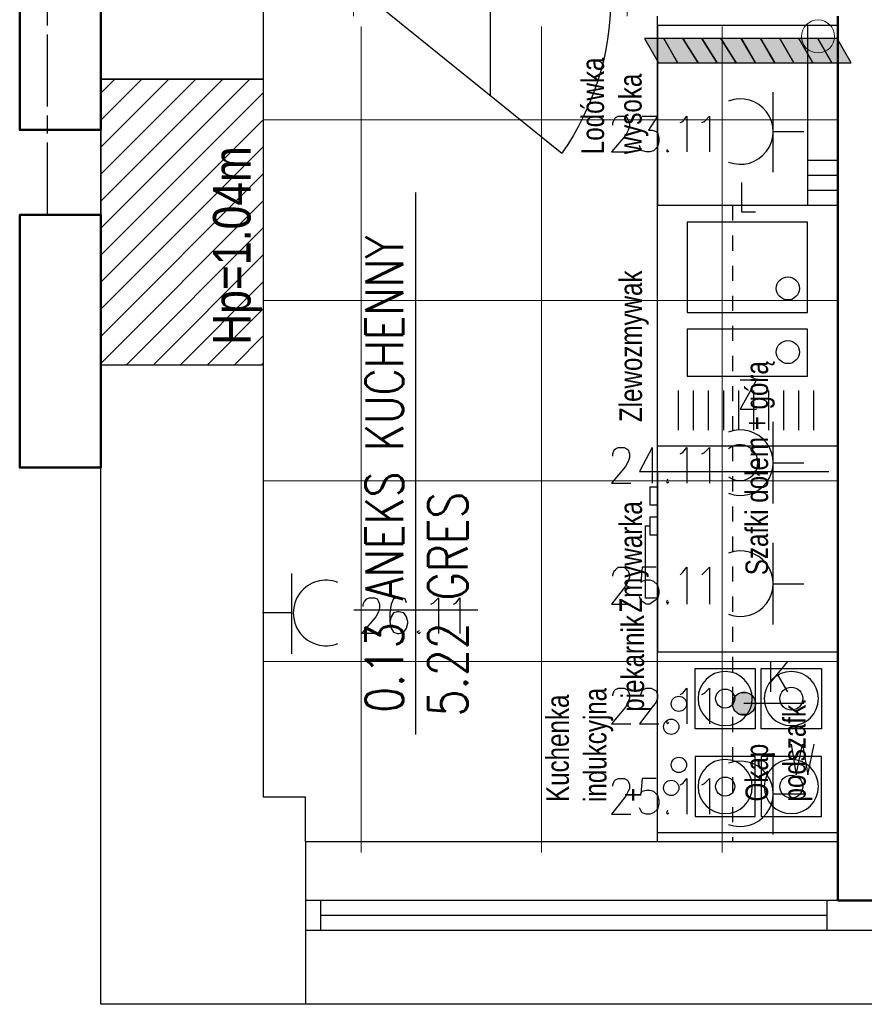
# Model space of a CAD drawing. Header units: millimetres. Extents: x 282377 to 1404227, y -783705 to 1038705.
# Tile 19 of 243: x 375447 to 375728, y 7171 to 7498. Entities that reach past the tile are written whole.
import ezdxf
from ezdxf.enums import TextEntityAlignment as Align

# ---------------------------------------------------------------- set-up
doc = ezdxf.new("R2010")
doc.units = ezdxf.units.MM
doc.linetypes.add('0.5_0.5', pattern=[1, 0.5, -0.5])
doc.linetypes.add('ACAD_ISO08W100', pattern=[36, 24, -3, 6, -3])
doc.layers.add('!!ELEKTRYKA', color=7, linetype='Continuous')
doc.layers.add('BA_KS_ist.', color=34, linetype='Continuous', lineweight=13)
doc.layers.add('WYPOSAŻENIE GARAŻU', color=253, linetype='Continuous', lineweight=5)
doc.styles.add('BIKTC', font='bikromsw.shx', dxfattribs={"width": 0.8})
doc.styles.add('BIKTS', font='bikromsw.shx', dxfattribs={"width": 0.85})
doc.styles.add('ROMANS', font='romans', dxfattribs={"width": 0.7})

# ---------------------------------------------------------------- blocks, each defined once
blk = doc.blocks.new('jamb')
blk.add_lwpolyline([(-0.5, -0.5), (-0.5, 0.5), (0.5, 0.5), (0.5, -0.5)], close=True)
blk = doc.blocks.new('A$C6b6b2cc1')
at = {"color": 5, "lineweight": 20}
for p, q in [((17.9, 91), (29.9, 91)), ((17.9, 0), (29.9, 0))]:
    blk.add_line(p, q, dxfattribs=at)
for p, q in [((20.9, 85.5), (20.9, 91)), ((20.9, 91), (26.9, 91)), ((26.9, 91), (26.9, 85.5)), ((26.9, 85.5), (20.9, 85.5))]:
    blk.add_line(p, q)
at = {"color": 0, "extrusion": (0, 0, -1)}
blk.add_line((23.9, 5.5), (75.47, 69.26), dxfattribs=at)
at = {"extrusion": (0, 0, -1)}
blk.add_line((56.49, 45.5), (0, 45.5), dxfattribs=at)
at = {"color": 0, "extrusion": (0, 0, -1)}
blk.add_arc((-23.9, -4.5), 90, 90, 124.9595, dxfattribs=at)
at = {"layer": 'WYPOSAŻENIE GARAŻU', "color": 240, "true_color": 0xed1f24, "xscale": 5.5, "yscale": 5.999999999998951, "zscale": 5.5, "rotation": 90}
blk.add_blockref('jamb', (23.9, 2.75), dxfattribs=at)
blk = doc.blocks.new('bikmet')
blk.add_line((0, 1.65), (0, -1.65))
at = {"style": 'ROMANS', "width": 0.8}
blk.add_attdef('NRPOM', text='', height=1, dxfattribs=at).set_placement((-0.333, 0.333), align=Align.RIGHT)
blk.add_attdef('NWAPOM', (0.25, 0.333), '', height=1, dxfattribs=at)
blk.add_attdef('RAREA', text='', height=1.042, dxfattribs=at).set_placement((-0.333, -0.333), align=Align.TOP_RIGHT)
blk.add_attdef('PODLOGA', text='', height=1.042, dxfattribs=at).set_placement((0.25, -0.333), align=Align.TOP_LEFT)
blk = doc.blocks.new('A$C6810ecfa')
at = {"layer": 'BA_KS_ist.', "color": 30, "linetype": 'Continuous', "lineweight": 20, "ltscale": 25}
blk.add_circle((-2195.59, 249.73), 5.5, dxfattribs=at)

msp = doc.modelspace()

# ---------------------------------------------------------------- hatches: boundary and pattern name
at = {"layer": '!!ELEKTRYKA', "lineweight": 18}
h = msp.add_hatch(dxfattribs=at)
h.set_pattern_fill('LINE', color=252, scale=2, angle=45)
h.set_pattern_definition([(45, (324804.7993, 34798.067), (-4.49012806, 4.49012806), [])])
h.paths.add_polyline_path([(375473.73, 7478.12), (375473.73, 7383.12), (375527.73, 7383.12), (375527.73, 7478.12)])

# ---------------------------------------------------------------- linework, layer by layer
at = {"layer": '!!ELEKTRYKA', "color": 252}
for p, q in [((375473.73, 7478.12), (375473.73, 9640.62)), ((375527.73, 7794.12), (375527.73, 7478.12)), ((375658.73, 7224.62), (375658.73, 7499.12)), ((375658.73, 7436.12), (375658.73, 7496.12)), ((375658.73, 7496.12), (375718.73, 7496.12)), ((375658.73, 7496.12), (375658.73, 7436.12)), ((375708.73, 7436.12), (375708.73, 7496.12)), ((375527.73, 7478.12), (375473.73, 7478.12)), ((375473.73, 7478.12), (375473.73, 7383.12)), ((375527.73, 7478.12), (375527.73, 7383.12)), ((375718.73, 7451.12), (375708.73, 7451.12)), ((375718.73, 7446.12), (375708.73, 7446.12)), ((375578.39, 7260.3), (375578.39, 7440.44)), ((375718.73, 7441.12), (375708.73, 7441.12)), ((375718.73, 7436.12), (375658.73, 7436.12)), ((375668.6, 7430.56), (375668.6, 7400.56)), ((375708.6, 7430.56), (375668.6, 7430.56)), ((375708.6, 7400.56), (375708.6, 7430.56)), ((375668.6, 7400.56), (375708.6, 7400.56)), ((375668.6, 7395.01), (375668.6, 7379.4)), ((375708.6, 7395.01), (375668.6, 7395.01)), ((375708.6, 7379.4), (375708.6, 7395.01)), ((375473.73, 7170.62), (375473.73, 7383.12)), ((375527.73, 7383.12), (375473.73, 7383.12)), ((375527.73, 7383.12), (375527.73, 7239.62)), ((375668.6, 7379.4), (375708.6, 7379.4)), ((375665.67, 7374.66), (375665.67, 7361.49)), ((375670.67, 7374.66), (375670.67, 7361.49)), ((375675.67, 7374.66), (375675.67, 7361.49)), ((375680.67, 7374.66), (375680.67, 7361.49)), ((375685.67, 7374.66), (375685.67, 7361.49)), ((375690.67, 7374.66), (375690.67, 7361.49)), ((375695.67, 7374.66), (375695.67, 7361.49)), ((375700.67, 7374.66), (375700.67, 7361.49)), ((375705.67, 7374.66), (375705.67, 7361.49)), ((375710.67, 7374.66), (375710.67, 7361.49)), ((375718.73, 7356.12), (375658.73, 7356.12)), ((375715.73, 7347.62), (375658.73, 7347.62)), ((375658.73, 7347.62), (375658.73, 7287.62)), ((375656.23, 7342.62), (375658.73, 7342.62)), ((375656.23, 7342.62), (375656.23, 7336.62)), ((375656.23, 7336.62), (375658.73, 7336.62)), ((375656.23, 7332.62), (375658.73, 7332.62)), ((375656.23, 7332.62), (375656.23, 7326.62)), ((375656.23, 7326.62), (375658.73, 7326.62)), ((375718.73, 7287.62), (375658.73, 7287.62)), ((375718.73, 7287.62), (375658.73, 7287.62)), ((375671.27, 7262.24), (375671.27, 7282.24)), ((375671.27, 7282.24), (375691.27, 7282.24)), ((375691.27, 7282.24), (375691.27, 7262.24)), ((375693.27, 7262.24), (375693.27, 7282.24)), ((375693.27, 7282.24), (375713.27, 7282.24)), ((375713.27, 7282.24), (375713.27, 7262.24)), ((375691.27, 7262.24), (375671.27, 7262.24)), ((375713.27, 7262.24), (375693.27, 7262.24)), ((375691.27, 7252.99), (375671.27, 7252.99)), ((375671.27, 7252.99), (375671.27, 7232.99)), ((375691.27, 7232.99), (375691.27, 7252.99)), ((375713.27, 7252.99), (375693.27, 7252.99)), ((375693.27, 7252.99), (375693.27, 7232.99)), ((375713.27, 7232.99), (375713.27, 7252.99)), ((375527.73, 7239.62), (375541.73, 7239.62)), ((375541.73, 7224.62), (375541.73, 7239.62)), ((375671.27, 7232.99), (375691.27, 7232.99)), ((375693.27, 7232.99), (375713.27, 7232.99)), ((375718.73, 7227.62), (375658.73, 7227.62)), ((375718.73, 7227.62), (375658.73, 7227.62)), ((375718.73, 7224.62), (375541.73, 7224.62)), ((375541.73, 7224.62), (375541.73, 7170.62)), ((375541.73, 7205.12), (375541.73, 7195.12)), ((376097.23, 7205.12), (375541.73, 7205.12)), ((375546.73, 7205.12), (375546.73, 7195.12)), ((375715.23, 7195.12), (375715.23, 7205.12)), ((375715.23, 7200.12), (375546.73, 7200.12)), ((376097.23, 7195.12), (375541.73, 7195.12)), ((376934.73, 7170.62), (375473.73, 7170.62))]:
    msp.add_line(p, q, dxfattribs=at)
at = {"layer": '!!ELEKTRYKA', "color": 252, "lineweight": 50}
for q in [(375718.73, 7499.12), (375730.73, 7205.12)]:
    msp.add_line((375718.73, 7205.12), q, dxfattribs=at)
at = {"layer": '!!ELEKTRYKA', "color": 252, "lineweight": 15, "ltscale": 15}
for p, q in [((375560.23, 7495.62), (375560.23, 7221.12)), ((375620.23, 7495.62), (375620.23, 7221.12)), ((375680.23, 7495.62), (375680.23, 7221.12)), ((375718.73, 7464.62), (375527.73, 7464.62)), ((375718.73, 7404.62), (375527.73, 7404.62)), ((375718.73, 7344.62), (375527.73, 7344.62)), ((375718.73, 7284.62), (375527.73, 7284.62))]:
    msp.add_line(p, q, dxfattribs=at)
at = {"layer": '!!ELEKTRYKA', "color": 252, "lineweight": 0}
msp.add_line((375718.73, 7436.12), (375718.73, 7496.12), dxfattribs=at)
at = {"layer": '!!ELEKTRYKA', "color": 252, "linetype": '0.5_0.5', "ltscale": 10}
msp.add_line((375683.73, 7436.12), (375683.73, 7224.62), dxfattribs=at)
at = {"layer": '!!ELEKTRYKA', "color": 14, "linetype": 'ACAD_ISO08W100', "lineweight": -3, "true_color": 0x950000}
msp.add_lwpolyline([(375455.99, 7433.03), (375455.99, 7598.83), (375456.41, 7602.64), (375457.68, 7606.45), (375459.38, 7609.84), (375461.92, 7612.8), (375464.88, 7615.34), (375468.27, 7617.04), (375472.08, 7618.31), (375475.89, 7618.73), (375486.05, 7618.73)], dxfattribs=at)
at = {"layer": '!!ELEKTRYKA', "color": 6, "linetype": 'Continuous', "lineweight": 50, "ltscale": 50}
for points in [[(375473.73, 7545.28), (375473.73, 7461.28), (375446.73, 7461.28), (375446.73, 7545.28)], [(375473.73, 7433.03), (375473.73, 7349.03), (375446.73, 7349.03), (375446.73, 7433.03)]]:
    msp.add_lwpolyline(points, close=True, dxfattribs=at)
at = {"layer": '!!ELEKTRYKA', "color": 128, "linetype": 'ACAD_ISO08W100', "lineweight": -3, "true_color": 0x126633}
for points in [[(375665.49, 7483.58), (375660.84, 7491.63), (375654.48, 7491.63), (375659.13, 7483.58)], [(375678.59, 7483.58), (375673.52, 7491.63), (375667.18, 7491.63), (375672.25, 7483.58)], [(375691.32, 7483.59), (375686.64, 7491.63), (375679.87, 7491.63), (375684.93, 7483.59)], [(375704.05, 7483.58), (375699.43, 7491.62), (375693.05, 7491.62), (375697.73, 7483.58)], [(375716.78, 7483.58), (375712.11, 7491.62), (375705.75, 7491.62), (375710.42, 7483.58)]]:
    msp.add_lwpolyline(points, close=True, dxfattribs=at)
at = {"layer": '!!ELEKTRYKA', "color": 40, "linetype": 'ACAD_ISO08W100', "lineweight": -3, "true_color": 0xf8d730}
for points in [[(375672.25, 7483.58), (375667.18, 7491.63), (375660.83, 7491.63), (375665.47, 7483.58)], [(375684.98, 7483.59), (375679.87, 7491.63), (375673.53, 7491.63), (375678.59, 7483.59)], [(375697.71, 7483.58), (375693.04, 7491.62), (375686.71, 7491.62), (375691.38, 7483.58)], [(375710.39, 7483.57), (375705.77, 7491.62), (375699.4, 7491.62), (375704.07, 7483.57)], [(375710.39, 7483.57), (375705.77, 7491.62), (375699.4, 7491.62), (375704.07, 7483.57)], [(375723.12, 7483.58), (375718.46, 7491.62), (375712.1, 7491.62), (375716.76, 7483.58)]]:
    msp.add_lwpolyline(points, close=True, dxfattribs=at)
at = {"layer": '!!ELEKTRYKA', "color": 252}
msp.add_lwpolyline([(375473.73, 7478.12), (375527.73, 7478.12), (375527.73, 7383.12), (375473.73, 7383.12)], close=True, dxfattribs=at)
at = {"layer": '!!ELEKTRYKA', "color": 202, "linetype": 'Continuous', "lineweight": -3, "true_color": 0xa500dd}
for points in [[(375697.26, 7447.17), (375697.26, 7473.84)], [(375697.26, 7460.72), (375707.41, 7460.72)], [(375697.26, 7337.1), (375697.26, 7364.2)], [(375697.26, 7350.65), (375707.41, 7350.65)], [(375697.26, 7296.89), (375697.26, 7323.98)], [(375537.25, 7287.15), (375537.25, 7313.82)], [(375697.26, 7310.43), (375707.41, 7310.43)], [(375537.25, 7300.69), (375527.51, 7300.69)], [(375707.42, 7270.64), (375687.53, 7270.64)], [(375697.26, 7227.04), (375697.26, 7254.13)], [(375697.26, 7240.58), (375707.41, 7240.58)]]:
    msp.add_lwpolyline(points, dxfattribs=at)
at = {"layer": '!!ELEKTRYKA', "color": 192, "linetype": 'ACAD_ISO08W100', "lineweight": -3, "true_color": 0x6d00dd}
for points in [[(375643.94, 7462.84), (375643.94, 7463.68), (375644.36, 7464.53), (375644.79, 7465.38), (375645.65, 7465.8), (375647.74, 7465.8), (375648.59, 7465.38), (375649.02, 7464.53), (375649.45, 7463.68), (375649.45, 7462.41), (375649.02, 7461.14), (375648.16, 7459.45), (375643.51, 7453.95), (375649.88, 7453.95)], [(375653.68, 7465.8), (375658.76, 7465.8), (375655.77, 7461.14), (375657.05, 7461.14), (375658.33, 7460.72), (375658.76, 7460.3), (375659.18, 7458.6), (375659.18, 7457.33), (375658.76, 7455.64), (375657.47, 7454.37), (375656.19, 7453.95), (375654.96, 7453.95), (375653.68, 7454.37), (375653.25, 7454.79), (375652.82, 7456.06)], [(375666.35, 7463.69), (375667.2, 7464.11), (375668.48, 7465.8), (375668.48, 7453.95)], [(375673.53, 7463.69), (375674.38, 7464.11), (375676.08, 7465.81), (375676.08, 7453.95)], [(375662.15, 7454.79), (375661.73, 7454.37), (375662.15, 7453.95), (375662.58, 7454.37)], [(375643.94, 7352.77), (375643.94, 7353.61), (375644.36, 7354.88), (375644.79, 7355.3), (375645.65, 7355.73), (375647.74, 7355.73), (375648.59, 7355.3), (375649.02, 7354.88), (375649.45, 7353.61), (375649.45, 7352.34), (375649.02, 7351.07), (375648.16, 7349.38), (375643.51, 7343.87), (375649.88, 7343.87)], [(375657.05, 7355.73), (375652.82, 7347.68), (375659.61, 7347.68)], [(375657.03, 7355.73), (375657.03, 7343.88)], [(375666.35, 7353.62), (375667.2, 7354.04), (375668.48, 7355.73), (375668.48, 7343.88)], [(375673.53, 7353.62), (375674.38, 7354.04), (375676.08, 7355.73), (375676.08, 7343.88)], [(375662.15, 7345.15), (375661.73, 7344.3), (375662.15, 7343.88), (375662.58, 7344.3)], [(375643.94, 7312.97), (375643.94, 7313.4), (375644.36, 7314.66), (375644.79, 7315.09), (375645.65, 7315.94), (375647.74, 7315.94), (375648.59, 7315.09), (375649.02, 7314.66), (375649.45, 7313.4), (375649.45, 7312.55), (375649.02, 7311.28), (375648.16, 7309.58), (375643.51, 7303.66), (375649.88, 7303.66)], [(375658.33, 7315.94), (375653.68, 7315.94), (375653.25, 7310.85), (375653.68, 7311.28), (375654.96, 7311.7), (375656.19, 7311.7), (375657.47, 7311.28), (375658.76, 7310.01), (375659.18, 7308.32), (375659.18, 7307.04), (375658.76, 7305.35), (375657.47, 7304.51), (375656.19, 7303.66), (375654.96, 7303.66), (375653.68, 7304.51), (375653.25, 7304.93), (375652.82, 7306.2)], [(375666.35, 7313.4), (375667.2, 7314.24), (375668.48, 7315.94), (375668.48, 7303.66)], [(375673.53, 7313.4), (375674.38, 7314.25), (375676.08, 7315.94), (375676.08, 7303.66)], [(375560.93, 7302.82), (375560.93, 7303.66), (375561.36, 7304.51), (375562.18, 7305.36), (375563.04, 7305.78), (375564.72, 7305.78), (375565.59, 7305.36), (375566.02, 7304.51), (375566.4, 7303.66), (375566.4, 7302.39), (375566.02, 7301.12), (375565.15, 7299.43), (375560.5, 7293.93), (375566.83, 7293.93)], [(375575.33, 7304.08), (375574.9, 7305.35), (375573.6, 7305.78), (375572.35, 7305.78), (375571.06, 7305.35), (375570.24, 7303.66), (375569.81, 7300.7), (375569.81, 7297.73), (375570.24, 7295.62), (375571.06, 7294.35), (375572.35, 7293.92), (375572.79, 7293.92), (375574.46, 7294.35), (375575.33, 7295.62), (375575.76, 7297.31), (375575.76, 7297.73), (375575.33, 7299.43), (375574.46, 7300.7), (375572.79, 7301.12), (375572.35, 7301.12), (375571.06, 7300.7), (375570.24, 7299.43), (375569.81, 7297.73)], [(375583.41, 7303.65), (375584.27, 7304.08), (375585.94, 7305.78), (375585.94, 7293.92)], [(375591, 7303.66), (375591.86, 7304.08), (375593.1, 7305.78), (375593.1, 7293.92)], [(375662.15, 7304.93), (375661.73, 7304.5), (375662.15, 7303.66), (375662.58, 7304.5)], [(375579.58, 7294.77), (375578.71, 7294.35), (375579.58, 7293.92), (375580.01, 7294.35)], [(375643.94, 7273.18), (375643.94, 7273.6), (375644.36, 7274.87), (375644.79, 7275.29), (375645.65, 7275.72), (375647.74, 7275.72), (375648.59, 7275.29), (375649.02, 7274.87), (375649.45, 7273.6), (375649.45, 7272.33), (375649.02, 7271.06), (375648.16, 7269.37), (375643.51, 7263.87), (375649.88, 7263.87)], [(375653.25, 7273.18), (375653.25, 7273.6), (375653.68, 7274.87), (375654.11, 7275.29), (375654.96, 7275.72), (375656.62, 7275.72), (375657.47, 7275.29), (375658.33, 7274.87), (375658.76, 7273.6), (375658.76, 7272.33), (375658.33, 7271.06), (375657.05, 7269.37), (375652.82, 7263.86), (375659.18, 7263.86)], [(375666.35, 7273.6), (375667.2, 7274.02), (375668.48, 7275.72), (375668.48, 7263.86)], [(375673.53, 7273.61), (375674.38, 7274.03), (375676.08, 7275.72), (375676.08, 7263.87)], [(375662.15, 7265.13), (375661.73, 7264.28), (375662.15, 7263.86), (375662.58, 7264.28)], [(375643.94, 7243.12), (375643.94, 7243.54), (375644.36, 7244.81), (375644.79, 7245.24), (375645.65, 7245.66), (375647.74, 7245.66), (375648.59, 7245.24), (375649.02, 7244.81), (375649.45, 7243.54), (375649.45, 7242.27), (375649.02, 7241.43), (375648.16, 7239.73), (375643.51, 7233.81), (375649.88, 7233.81)], [(375658.33, 7245.66), (375653.68, 7245.66), (375653.25, 7240.58), (375653.68, 7241.43), (375654.96, 7241.85), (375656.19, 7241.85), (375657.47, 7241.43), (375658.76, 7240.16), (375659.18, 7238.46), (375659.18, 7237.19), (375658.76, 7235.5), (375657.47, 7234.23), (375656.19, 7233.8), (375654.96, 7233.8), (375653.68, 7234.23), (375653.25, 7235.08), (375652.82, 7235.92)], [(375666.35, 7243.55), (375667.2, 7243.97), (375668.48, 7245.66), (375668.48, 7233.81)], [(375673.53, 7243.55), (375674.38, 7243.97), (375676.08, 7245.67), (375676.08, 7233.81)], [(375662.15, 7235.08), (375661.73, 7234.23), (375662.15, 7233.81), (375662.58, 7234.23)]]:
    msp.add_lwpolyline(points, dxfattribs=at)
at = {"layer": '!!ELEKTRYKA', "color": 202, "linetype": 'ACAD_ISO08W100', "lineweight": -3, "true_color": 0xa500dd}
for points in [[(375686.71, 7443.78), (375686.71, 7434.04), (375691.38, 7434.04)], [(375686.22, 7378.17), (375691.7, 7378.17), (375686.22, 7368.44), (375691.7, 7368.44)], [(375696.44, 7274.44), (375696.44, 7284.61)], [(375701.96, 7284.61), (375696.44, 7277.83)], [(375698.56, 7280.38), (375701.96, 7274.44)], [(375703.2, 7257.09), (375704.9, 7246.93), (375707.02, 7257.09), (375708.71, 7246.93), (375710.84, 7257.09)]]:
    msp.add_lwpolyline(points, dxfattribs=at)
at = {"layer": '!!ELEKTRYKA', "color": 252}
msp.add_lwpolyline([(375658.73, 7305.62), (375654.73, 7305.62), (375654.73, 7329.62), (375656.23, 7329.62)], dxfattribs=at)
for centre, radius in [((375702.11, 7408.59), 3.83), ((375702.11, 7387.42), 3.83), ((375703.27, 7272.24), 3.81), ((375665.88, 7270.5), 2.54), ((375681.27, 7272.24), 3.18), ((375663.34, 7262.88), 2.54), ((375665.88, 7250.18), 2.54), ((375703.27, 7242.99), 3.81), ((375663.34, 7242.56), 2.54), ((375681.27, 7242.99), 3.18)]:
    msp.add_circle(centre, radius, dxfattribs=at)
at = {"layer": '!!ELEKTRYKA', "color": 202, "linetype": 'ACAD_ISO08W100', "lineweight": -3, "true_color": 0xa500dd}
msp.add_circle((375687.53, 7270.52), 3.82, dxfattribs=at)
at = {"layer": '!!ELEKTRYKA', "color": 202, "linetype": 'Continuous', "lineweight": -3, "true_color": 0xa500dd}
for centre, radius, start, end in [((375686.33, 7460.72), 10.88, 249.0065, 110.9935), ((375686.33, 7350.65), 10.88, 248.9962, 111.0038), ((375686.18, 7350.65), 5.98, 231.1101, 128.8899), ((375686.33, 7310.43), 10.88, 248.9962, 111.0038), ((375548.57, 7300.7), 10.89, 68.8949, 291.1051), ((375686.33, 7240.58), 10.88, 249.0113, 110.9887)]:
    msp.add_arc(centre, radius, start, end, dxfattribs=at)
at = {"layer": '!!ELEKTRYKA', "color": 252}
for centre, start, end in [((375681.27, 7272.24), 90, 270), ((375681.27, 7272.24), 270, 90), ((375703.27, 7272.24), 90, 270), ((375703.27, 7272.24), 270, 90), ((375681.27, 7242.99), 90, 270), ((375681.27, 7242.99), 270, 90), ((375703.27, 7242.99), 90, 270), ((375703.27, 7242.99), 270, 90)]:
    msp.add_arc(centre, 9, start, end, dxfattribs=at)
at = {"layer": '!!ELEKTRYKA', "color": 128, "linetype": 'ACAD_ISO08W100', "lineweight": -3, "true_color": 0x126633}
for points in [[(375665.49, 7483.58), (375654.48, 7491.63), (375660.84, 7491.63)], [(375665.49, 7483.58), (375659.13, 7483.58), (375654.48, 7491.63)], [(375678.59, 7483.58), (375667.18, 7491.63), (375673.52, 7491.63)], [(375678.59, 7483.58), (375672.25, 7483.58), (375667.18, 7491.63)], [(375691.32, 7483.59), (375679.87, 7491.63), (375686.64, 7491.63)], [(375691.32, 7483.59), (375684.93, 7483.59), (375679.87, 7491.63)], [(375704.05, 7483.58), (375693.05, 7491.62), (375699.43, 7491.62)], [(375704.05, 7483.58), (375697.73, 7483.58), (375693.05, 7491.62)], [(375716.78, 7483.58), (375705.75, 7491.62), (375712.11, 7491.62)], [(375716.78, 7483.58), (375710.42, 7483.58), (375705.75, 7491.62)]]:
    msp.add_solid(points, dxfattribs=at)
at = {"layer": '!!ELEKTRYKA', "color": 40, "linetype": 'ACAD_ISO08W100', "lineweight": -3, "true_color": 0xf8d730}
for points in [[(375672.25, 7483.58), (375660.83, 7491.63), (375667.18, 7491.63)], [(375672.25, 7483.58), (375665.47, 7483.58), (375660.83, 7491.63)], [(375684.98, 7483.59), (375673.53, 7491.63), (375679.87, 7491.63)], [(375684.98, 7483.59), (375678.59, 7483.59), (375673.53, 7491.63)], [(375697.71, 7483.58), (375686.71, 7491.62), (375693.04, 7491.62)], [(375697.71, 7483.58), (375691.38, 7483.58), (375686.71, 7491.62)], [(375710.39, 7483.57), (375699.4, 7491.62), (375705.77, 7491.62)], [(375710.39, 7483.57), (375704.07, 7483.57), (375699.4, 7491.62)], [(375710.39, 7483.57), (375699.4, 7491.62), (375705.77, 7491.62)], [(375710.39, 7483.57), (375704.07, 7483.57), (375699.4, 7491.62)], [(375723.12, 7483.58), (375712.1, 7491.62), (375718.46, 7491.62)], [(375723.12, 7483.58), (375716.76, 7483.58), (375712.1, 7491.62)]]:
    msp.add_solid(points, dxfattribs=at)
at = {"layer": '!!ELEKTRYKA', "color": 202, "linetype": 'ACAD_ISO08W100', "lineweight": -3, "true_color": 0xa500dd}
for points in [[(375690.06, 7273.18), (375684.15, 7272.75), (375690.49, 7272.75)], [(375690.06, 7273.18), (375684.58, 7273.18), (375684.15, 7272.75)], [(375690.49, 7272.75), (375684.15, 7272.33), (375690.91, 7272.33)], [(375690.49, 7272.75), (375684.15, 7272.75), (375684.15, 7272.33)], [(375690.05, 7273.6), (375684.57, 7273.18), (375690.05, 7273.18)], [(375690.05, 7273.6), (375684.99, 7273.6), (375684.57, 7273.18)], [(375689.23, 7274.02), (375684.98, 7273.6), (375689.66, 7273.6)], [(375689.23, 7274.02), (375685.41, 7274.02), (375684.98, 7273.6)], [(375688.35, 7274.45), (375686.22, 7274.03), (375688.77, 7274.03)], [(375688.35, 7274.45), (375686.65, 7274.45), (375686.22, 7274.03)], [(375690.92, 7272.33), (375683.74, 7271.91), (375690.92, 7271.91)], [(375690.92, 7272.33), (375684.16, 7272.33), (375683.74, 7271.91)], [(375690.92, 7271.91), (375683.74, 7271.48), (375690.92, 7271.48)], [(375690.92, 7271.91), (375683.74, 7271.91), (375683.74, 7271.48)], [(375690.92, 7271.48), (375683.74, 7271.06), (375691.35, 7271.06)], [(375690.92, 7271.48), (375683.74, 7271.48), (375683.74, 7271.06)], [(375691.35, 7271.06), (375683.74, 7270.63), (375691.35, 7270.63)], [(375691.35, 7271.06), (375683.74, 7271.06), (375683.74, 7270.63)], [(375691.35, 7270.63), (375683.74, 7270.21), (375691.35, 7270.21)], [(375691.35, 7270.63), (375683.74, 7270.63), (375683.74, 7270.21)], [(375691.35, 7270.21), (375683.74, 7269.79), (375691.35, 7269.79)], [(375691.35, 7270.21), (375683.74, 7270.21), (375683.74, 7269.79)], [(375691.35, 7269.79), (375683.74, 7269.37), (375690.92, 7269.37)], [(375691.35, 7269.79), (375683.74, 7269.79), (375683.74, 7269.37)], [(375690.92, 7269.37), (375683.74, 7268.94), (375690.92, 7268.94)], [(375690.92, 7269.37), (375683.74, 7269.37), (375683.74, 7268.94)], [(375690.91, 7268.94), (375684.15, 7268.52), (375690.49, 7268.52)], [(375690.91, 7268.94), (375684.15, 7268.94), (375684.15, 7268.52)], [(375690.49, 7268.52), (375684.15, 7268.1), (375690.49, 7268.1)], [(375690.49, 7268.52), (375684.15, 7268.52), (375684.15, 7268.1)], [(375690.49, 7268.1), (375684.15, 7268.1), (375684.58, 7267.67)], [(375690.47, 7268.1), (375684.57, 7267.67), (375690.05, 7267.67)], [(375690.04, 7267.68), (375684.98, 7267.25), (375689.66, 7267.25)], [(375690.04, 7267.68), (375684.98, 7267.68), (375684.98, 7267.25)], [(375689.22, 7267.25), (375685.39, 7267.25), (375685.82, 7266.83)], [(375689.21, 7267.26), (375685.81, 7266.83), (375688.79, 7266.83)]]:
    msp.add_solid(points, dxfattribs=at)

# ---------------------------------------------------------------- block references
at = {"layer": '!!ELEKTRYKA', "color": 252}
msp.add_blockref('A$C6810ecfa', (377907.73, 7242.62), dxfattribs=at)
at = {"layer": '!!ELEKTRYKA', "color": 252, "lineweight": 20, "rotation": 270}
msp.add_blockref('A$C6b6b2cc1', (375557.73, 7529.01), dxfattribs=at)
at = {"layer": '!!ELEKTRYKA', "color": 252, "xscale": 12.5, "yscale": 12.5, "zscale": 12.5, "rotation": 90}
msp.add_blockref('bikmet', (375578.39, 7301.72), dxfattribs=at).add_auto_attribs({'NRPOM': '0.13', 'NWAPOM': 'ANEKS KUCHENNY', 'RAREA': '5.22', 'PODLOGA': 'GRES'})

# ---------------------------------------------------------------- texts
at = {"layer": '!!ELEKTRYKA', "color": 252, "style": 'BIKTS', "width": 0.85}
msp.add_text('Hp=1.04m', height=12.5, rotation=90, dxfattribs=at).set_placement((375523.49, 7389.87))
at = {"layer": '!!ELEKTRYKA', "color": 252, "char_height": 7.5, "width": 650.6795, "attachment_point": 1, "rotation": 90, "style": 'BIKTC'}
for s, insert in [('Lodówka\\Pwysoka', (375633.49, 7453.21)), ('Zlewozmywak', (375646.13, 7364.17)), ('Szafki dołem + górą', (375688.03, 7313.26)), ('Zmywarka', (375646.13, 7300.83)), ('Kuchenka\\Pindukcyjna\\P\\pxi-1,l1;+^Ipiekarnik', (375621.8, 7237.88)), ('Okap\\Ppodszafk.', (375688.03, 7238.04))]:
    msp.add_mtext(s, dxfattribs=dict(at, insert=insert))

doc.saveas('drawing.dxf')
